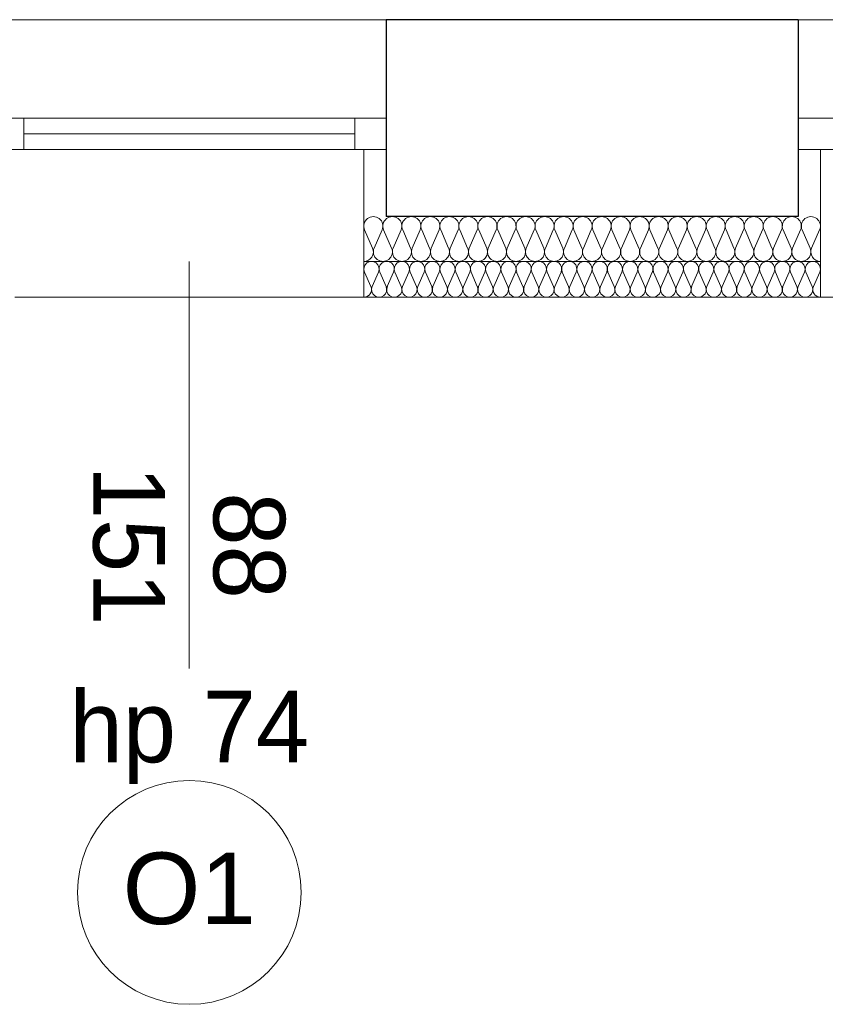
# Model space of a CAD drawing. Extents: x -438200 to -357500, y 15000 to 163871.
# Tile 38 of 148: x -427984 to -426184, y 66339 to 68539. Entities that reach past the tile are written whole.
import ezdxf

# ---------------------------------------------------------------- set-up
doc = ezdxf.new("R2010")
doc.units = 0
doc.header["$MEASUREMENT"] = 0
for name, color, linetype in [('#podkład', 252, 'Continuous'), ('Arch ocieplenie', 252, 'Continuous'), ('Inwent Izolacje', 252, 'Continuous')]:
    doc.layers.add(name, color=color, linetype=linetype)
for name, color, linetype, lineweight in [('Arch ocieplenie_Nr_Pióra__9', 252, 'Continuous', 13), ('Arch opisy okien_Nr_Pióra__9', 252, 'Continuous', 13), ('Arch opisy_Nr_Pióra__9', 252, 'Continuous', 13), ('Arch wykończenie_Nr_Pióra__3', 252, 'Continuous', 18), ('Inwent Izolacje_Nr_Pióra__2', 252, 'Continuous', 13), ('INWENT. OKNA_Nr_Pióra__21', 252, 'Continuous', 9), ('INWENT. OKNA_Nr_Pióra__5', 252, 'Continuous', 13), ('INWENT.ŚCIANY_Nr_Pióra__1', 252, 'Continuous', 25), ('INWENT.ŚCIANY_Nr_Pióra__2', 252, 'Continuous', 13), ('INWENT.ŚCIANY_Nr_Pióra__21', 252, 'Continuous', 9)]:
    doc.layers.add(name, color=color, linetype=linetype, lineweight=lineweight)
doc.styles.add('GENERATED_STYLE_10', font='arial.ttf')
doc.styles.add('GENERATED_STYLE_5', font='txt')

# ---------------------------------------------------------------- blocks, each defined once
blk = doc.blocks.new('Izolacja cieplna 14_193', base_point=(-427214.9, 57732.6))
at = {"layer": 'Arch ocieplenie_Nr_Pióra__9', "linetype": 'Continuous'}
for p, q in [((-427213.5, 57788.8), (-427199.4, 57756.5)), ((-427196.5, 57756.5), (-427182.4, 57788.8)), ((-427179.5, 57788.8), (-427165.4, 57756.5)), ((-427162.5, 57756.5), (-427148.4, 57788.8)), ((-427145.5, 57788.8), (-427131.4, 57756.5)), ((-427128.5, 57756.5), (-427114.4, 57788.8)), ((-427111.5, 57788.8), (-427097.4, 57756.5)), ((-427094.5, 57756.5), (-427080.4, 57788.8)), ((-427077.5, 57788.8), (-427063.4, 57756.5)), ((-427060.5, 57756.5), (-427046.4, 57788.8)), ((-427043.5, 57788.8), (-427029.4, 57756.5)), ((-427026.5, 57756.5), (-427012.4, 57788.8)), ((-427009.5, 57788.8), (-426995.4, 57756.5)), ((-426992.5, 57756.5), (-426978.4, 57788.8)), ((-426975.5, 57788.8), (-426961.4, 57756.5)), ((-426958.5, 57756.5), (-426944.4, 57788.8)), ((-426941.5, 57788.8), (-426927.4, 57756.5)), ((-426924.5, 57756.5), (-426910.4, 57788.8)), ((-426907.5, 57788.8), (-426893.4, 57756.5)), ((-426890.5, 57756.5), (-426876.4, 57788.8)), ((-426873.5, 57788.8), (-426859.4, 57756.5)), ((-426856.5, 57756.5), (-426842.4, 57788.8)), ((-426839.5, 57788.8), (-426825.4, 57756.5)), ((-426822.5, 57756.5), (-426808.4, 57788.8)), ((-426805.5, 57788.8), (-426791.4, 57756.5)), ((-426788.5, 57756.5), (-426774.4, 57788.8)), ((-426771.5, 57788.8), (-426757.4, 57756.5)), ((-426754.5, 57756.5), (-426740.4, 57788.8)), ((-426737.5, 57788.8), (-426723.4, 57756.5)), ((-426720.5, 57756.5), (-426706.4, 57788.8)), ((-426703.5, 57788.8), (-426689.4, 57756.5)), ((-426686.5, 57756.5), (-426672.4, 57788.8)), ((-426669.5, 57788.8), (-426655.4, 57756.5)), ((-426652.5, 57756.5), (-426638.4, 57788.8)), ((-426635.5, 57788.8), (-426621.4, 57756.5)), ((-426618.5, 57756.5), (-426604.4, 57788.8)), ((-426601.5, 57788.8), (-426587.4, 57756.5)), ((-426584.5, 57756.5), (-426570.4, 57788.8)), ((-426567.5, 57788.8), (-426553.4, 57756.5)), ((-426550.5, 57756.5), (-426536.4, 57788.8)), ((-426533.5, 57788.8), (-426519.4, 57756.5)), ((-426516.5, 57756.5), (-426502.4, 57788.8)), ((-426499.5, 57788.8), (-426485.4, 57756.5)), ((-426482.5, 57756.5), (-426468.4, 57788.8)), ((-426465.5, 57788.8), (-426451.4, 57756.5)), ((-426448.5, 57756.5), (-426434.4, 57788.8)), ((-426431.5, 57788.8), (-426417.4, 57756.5)), ((-426414.5, 57756.5), (-426400.4, 57788.8)), ((-426397.5, 57788.8), (-426383.4, 57756.5)), ((-426380.5, 57756.5), (-426366.4, 57788.8)), ((-426363.5, 57788.8), (-426349.4, 57756.5)), ((-426346.5, 57756.5), (-426332.4, 57788.8)), ((-426329.5, 57788.8), (-426315.4, 57756.5)), ((-426312.5, 57756.5), (-426298.4, 57788.8)), ((-426295.5, 57788.8), (-426281.4, 57756.5)), ((-426278.5, 57756.5), (-426264.4, 57788.8)), ((-426261.5, 57788.8), (-426247.4, 57756.5)), ((-426244.5, 57756.5), (-426230.4, 57788.8)), ((-426227.5, 57788.8), (-426213.4, 57756.5)), ((-426210.5, 57756.5), (-426196.4, 57788.8))]:
    blk.add_line(p, q, dxfattribs=at)
for centre, start_param, end_param in [((-427197.9, 57795.6), 4.299595, 8.266775), ((-427163.9, 57795.6), 4.299595, 8.266775), ((-427129.9, 57795.6), 4.299595, 8.266775), ((-427095.9, 57795.6), 4.299595, 8.266775), ((-427061.9, 57795.6), 4.299595, 8.266775), ((-427027.9, 57795.6), 4.299595, 8.266775), ((-426993.9, 57795.6), 4.299595, 8.266775), ((-426959.9, 57795.6), 4.299595, 8.266775), ((-426925.9, 57795.6), 4.299595, 8.266775), ((-426891.9, 57795.6), 4.299595, 8.266775), ((-426857.9, 57795.6), 4.299595, 8.266775), ((-426823.9, 57795.6), 4.299595, 8.266775), ((-426789.9, 57795.6), 4.299595, 8.266775), ((-426755.9, 57795.6), 4.299595, 8.266775), ((-426721.9, 57795.6), 4.299595, 8.266775), ((-426687.9, 57795.6), 4.299595, 8.266775), ((-426653.9, 57795.6), 4.299595, 8.266775), ((-426619.9, 57795.6), 4.299595, 8.266775), ((-426585.9, 57795.6), 4.299595, 8.266775), ((-426551.9, 57795.6), 4.299595, 8.266775), ((-426517.9, 57795.6), 4.299595, 8.266775), ((-426483.9, 57795.6), 4.299595, 8.266775), ((-426449.9, 57795.6), 4.299595, 8.266775), ((-426415.9, 57795.6), 4.299595, 8.266775), ((-426381.9, 57795.6), 4.299595, 8.266775), ((-426347.9, 57795.6), 4.299595, 8.266775), ((-426313.9, 57795.6), 4.299595, 8.266775), ((-426279.9, 57795.6), 4.299595, 8.266775), ((-426245.9, 57795.6), 4.299595, 8.266775), ((-426211.9, 57795.6), 4.299595, 8.266775), ((-427214.9, 57749.6), 3.141593, 5.125182), ((-427180.9, 57749.6), 1.158004, 5.125183), ((-427146.9, 57749.6), 1.158004, 5.125183), ((-427112.9, 57749.6), 1.158004, 5.125183), ((-427078.9, 57749.6), 1.158004, 5.125183), ((-427044.9, 57749.6), 1.158004, 5.125183), ((-427010.9, 57749.6), 1.158004, 5.125183), ((-426976.9, 57749.6), 1.158004, 5.125183), ((-426942.9, 57749.6), 1.158004, 5.125183), ((-426908.9, 57749.6), 1.158004, 5.125183), ((-426874.9, 57749.6), 1.158004, 5.125183), ((-426840.9, 57749.6), 1.158004, 5.125183), ((-426806.9, 57749.6), 1.158004, 5.125183), ((-426772.9, 57749.6), 1.158004, 5.125183), ((-426738.9, 57749.6), 1.158004, 5.125183), ((-426704.9, 57749.6), 1.158004, 5.125183), ((-426670.9, 57749.6), 1.158004, 5.125183), ((-426636.9, 57749.6), 1.158004, 5.125183), ((-426602.9, 57749.6), 1.158004, 5.125183), ((-426568.9, 57749.6), 1.158004, 5.125183), ((-426534.9, 57749.6), 1.158004, 5.125183), ((-426500.9, 57749.6), 1.158004, 5.125183), ((-426466.9, 57749.6), 1.158004, 5.125183), ((-426432.9, 57749.6), 1.158004, 5.125183), ((-426398.9, 57749.6), 1.158004, 5.125183), ((-426364.9, 57749.6), 1.158004, 5.125183), ((-426330.9, 57749.6), 1.158004, 5.125183), ((-426296.9, 57749.6), 1.158004, 5.125183), ((-426262.9, 57749.6), 1.158004, 5.125183), ((-426228.9, 57749.6), 1.158004, 5.125183), ((-426194.9, 57749.6), 1.158004, 3.141593)]:
    blk.add_ellipse(centre, major_axis=(0, 17), ratio=0.999165, start_param=start_param, end_param=end_param, dxfattribs=at)
blk = doc.blocks.new('Izolacja cieplna 14_311', base_point=(-427214.9, 57812.6))
at = {"layer": 'Inwent Izolacje_Nr_Pióra__2', "linetype": 'Continuous'}
for p, q in [((-427213.2, 57882.8), (-427195.5, 57842.4)), ((-427191.9, 57842.4), (-427174.2, 57882.8)), ((-427170.7, 57882.8), (-427153, 57842.4)), ((-427149.4, 57842.4), (-427131.7, 57882.8)), ((-427128.2, 57882.8), (-427110.5, 57842.4)), ((-427106.9, 57842.4), (-427089.2, 57882.8)), ((-427085.7, 57882.8), (-427068, 57842.4)), ((-427064.4, 57842.4), (-427046.7, 57882.8)), ((-427043.2, 57882.8), (-427025.5, 57842.4)), ((-427021.9, 57842.4), (-427004.2, 57882.8)), ((-427000.7, 57882.8), (-426983, 57842.4)), ((-426979.4, 57842.4), (-426961.7, 57882.8)), ((-426958.2, 57882.8), (-426940.5, 57842.4)), ((-426936.9, 57842.4), (-426919.2, 57882.8)), ((-426915.7, 57882.8), (-426898, 57842.4)), ((-426894.4, 57842.4), (-426876.7, 57882.8)), ((-426873.2, 57882.8), (-426855.5, 57842.4)), ((-426851.9, 57842.4), (-426834.2, 57882.8)), ((-426830.7, 57882.8), (-426813, 57842.4)), ((-426809.4, 57842.4), (-426791.7, 57882.8)), ((-426788.2, 57882.8), (-426770.5, 57842.4)), ((-426766.9, 57842.4), (-426749.2, 57882.8)), ((-426745.7, 57882.8), (-426728, 57842.4)), ((-426724.4, 57842.4), (-426706.7, 57882.8)), ((-426703.2, 57882.8), (-426685.5, 57842.4)), ((-426681.9, 57842.4), (-426664.2, 57882.8)), ((-426660.7, 57882.8), (-426643, 57842.4)), ((-426639.4, 57842.4), (-426621.7, 57882.8)), ((-426618.2, 57882.8), (-426600.5, 57842.4)), ((-426596.9, 57842.4), (-426579.2, 57882.8)), ((-426575.7, 57882.8), (-426558, 57842.4)), ((-426554.4, 57842.4), (-426536.7, 57882.8)), ((-426533.2, 57882.8), (-426515.5, 57842.4)), ((-426511.9, 57842.4), (-426494.2, 57882.8)), ((-426490.7, 57882.8), (-426473, 57842.4)), ((-426469.4, 57842.4), (-426451.7, 57882.8)), ((-426448.2, 57882.8), (-426430.5, 57842.4)), ((-426426.9, 57842.4), (-426409.2, 57882.8)), ((-426405.7, 57882.8), (-426388, 57842.4)), ((-426384.4, 57842.4), (-426366.7, 57882.8)), ((-426363.2, 57882.8), (-426345.5, 57842.4)), ((-426341.9, 57842.4), (-426324.2, 57882.8)), ((-426320.7, 57882.8), (-426303, 57842.4)), ((-426299.4, 57842.4), (-426281.7, 57882.8)), ((-426278.2, 57882.8), (-426260.5, 57842.4)), ((-426256.9, 57842.4), (-426239.2, 57882.8)), ((-426235.7, 57882.8), (-426218, 57842.4)), ((-426214.4, 57842.4), (-426196.7, 57882.8))]:
    blk.add_line(p, q, dxfattribs=at)
for centre, start_param, end_param in [((-427193.7, 57891.3), 4.299595, 8.266775), ((-427151.2, 57891.3), 4.299595, 8.266775), ((-427108.7, 57891.3), 4.299595, 8.266775), ((-427066.2, 57891.3), 4.299595, 8.266775), ((-427023.7, 57891.3), 4.299595, 8.266775), ((-426981.2, 57891.3), 4.299595, 8.266775), ((-426938.7, 57891.3), 4.299595, 8.266775), ((-426896.2, 57891.3), 4.299595, 8.266775), ((-426853.7, 57891.3), 4.299595, 8.266775), ((-426811.2, 57891.3), 4.299595, 8.266775), ((-426768.7, 57891.3), 4.299595, 8.266775), ((-426726.2, 57891.3), 4.299595, 8.266775), ((-426683.7, 57891.3), 4.299595, 8.266775), ((-426641.2, 57891.3), 4.299595, 8.266775), ((-426598.7, 57891.3), 4.299595, 8.266775), ((-426556.2, 57891.3), 4.299595, 8.266775), ((-426513.7, 57891.3), 4.299595, 8.266775), ((-426471.2, 57891.3), 4.299595, 8.266775), ((-426428.7, 57891.3), 4.299595, 8.266775), ((-426386.2, 57891.3), 4.299595, 8.266775), ((-426343.7, 57891.3), 4.299595, 8.266775), ((-426301.2, 57891.3), 4.299595, 8.266775), ((-426258.7, 57891.3), 4.299595, 8.266775), ((-426216.2, 57891.3), 4.299595, 8.266775), ((-427214.9, 57833.9), 3.141593, 5.125182), ((-427172.4, 57833.9), 1.158004, 5.125183), ((-427129.9, 57833.9), 1.158004, 5.125183), ((-427087.4, 57833.9), 1.158004, 5.125183), ((-427044.9, 57833.9), 1.158004, 5.125183), ((-427002.4, 57833.9), 1.158004, 5.125183), ((-426959.9, 57833.9), 1.158004, 5.125183), ((-426917.4, 57833.9), 1.158004, 5.125183), ((-426874.9, 57833.9), 1.158004, 5.125183), ((-426832.4, 57833.9), 1.158004, 5.125183), ((-426789.9, 57833.9), 1.158004, 5.125183), ((-426747.4, 57833.9), 1.158004, 5.125183), ((-426704.9, 57833.9), 1.158004, 5.125183), ((-426662.4, 57833.9), 1.158004, 5.125183), ((-426619.9, 57833.9), 1.158004, 5.125183), ((-426577.4, 57833.9), 1.158004, 5.125183), ((-426534.9, 57833.9), 1.158004, 5.125183), ((-426492.4, 57833.9), 1.158004, 5.125183), ((-426449.9, 57833.9), 1.158004, 5.125183), ((-426407.4, 57833.9), 1.158004, 5.125183), ((-426364.9, 57833.9), 1.158004, 5.125183), ((-426322.4, 57833.9), 1.158004, 5.125183), ((-426279.9, 57833.9), 1.158004, 5.125183), ((-426237.4, 57833.9), 1.158004, 5.125183), ((-426194.9, 57833.9), 1.158004, 3.141593)]:
    blk.add_ellipse(centre, major_axis=(0, 21.3), ratio=0.999163, start_param=start_param, end_param=end_param, dxfattribs=at)
blk = doc.blocks.new('piętro')
at = {"layer": 'Arch opisy_Nr_Pióra__9', "color": 252, "linetype": 'Continuous'}
blk.add_circle((-427604.9, 48754.3), 250, dxfattribs=at)
at = {"layer": 'Arch wykończenie_Nr_Pióra__3', "color": 252, "linetype": 'Continuous'}
for p, q in [((-427214.9, 50084.3), (-427214.9, 50414.3)), ((-426194.9, 50084.3), (-426194.9, 50414.3)), ((-427214.9, 50084.3), (-426194.9, 50084.3))]:
    blk.add_line(p, q, dxfattribs=at)
at = {"layer": 'INWENT. OKNA_Nr_Pióra__5', "color": 252, "linetype": 'Continuous'}
for p, q in [((-427164.9, 50484.3), (-428044.9, 50484.3)), ((-427974.9, 50414.3), (-427974.9, 50484.3)), ((-427234.9, 50414.3), (-427234.9, 50484.3)), ((-427164.9, 50414.3), (-427164.9, 50484.3)), ((-426244.9, 50414.3), (-426244.9, 50484.3)), ((-425364.9, 50484.3), (-426244.9, 50484.3)), ((-427234.9, 50449.3), (-427974.9, 50449.3)), ((-427164.9, 50414.3), (-428044.9, 50414.3)), ((-425364.9, 50414.3), (-426244.9, 50414.3)), ((-427604.9, 50164.3), (-427604.9, 49254.3))]:
    blk.add_line(p, q, dxfattribs=at)
at = {"layer": 'INWENT.ŚCIANY_Nr_Pióra__1', "color": 252, "linetype": 'Continuous'}
for p, q in [((-427164.9, 50704.3), (-427164.9, 50264.3)), ((-426244.9, 50704.3), (-427164.9, 50704.3)), ((-426244.9, 50704.3), (-426244.9, 50264.3)), ((-426244.9, 50264.3), (-427164.9, 50264.3))]:
    blk.add_line(p, q, dxfattribs=at)
at = {"layer": 'INWENT.ŚCIANY_Nr_Pióra__2', "color": 252, "linetype": 'Continuous'}
blk.add_line((-427214.9, 50164.3), (-426194.9, 50164.3), dxfattribs=at)
at = {"layer": 'INWENT.ŚCIANY_Nr_Pióra__21', "color": 252, "linetype": 'Continuous'}
for p, q in [((-427164.9, 50704.3), (-428044.9, 50704.3)), ((-425364.9, 50704.3), (-426244.9, 50704.3)), ((-427994.9, 50084.3), (-427214.9, 50084.3)), ((-426194.9, 50084.3), (-425414.9, 50084.3))]:
    blk.add_line(p, q, dxfattribs=at)
at = {"layer": 'Arch ocieplenie', "color": 252, "linetype": 'Continuous', "lineweight": 13}
blk.add_blockref('Izolacja cieplna 14_193', (-427214.9, 50084.3), dxfattribs=at)
at = {"layer": 'Inwent Izolacje', "color": 252, "linetype": 'Continuous', "lineweight": 13}
blk.add_blockref('Izolacja cieplna 14_311', (-427214.9, 50164.3), dxfattribs=at)
at = {"layer": 'Arch opisy okien_Nr_Pióra__9', "color": 252, "linetype": 'Continuous', "insert": (-427604.9, 48843.4), "char_height": 160, "attachment_point": 2, "style": 'GENERATED_STYLE_10'}
blk.add_mtext('{O1}', dxfattribs=at)
at = {"layer": 'INWENT. OKNA_Nr_Pióra__21', "color": 252, "linetype": 'Continuous', "insert": (-427390.8, 49529.3), "char_height": 160, "width": 709.227, "attachment_point": 2, "rotation": 270, "line_spacing_factor": 1.007581, "style": 'GENERATED_STYLE_5'}
blk.add_mtext('{88\\P151}', dxfattribs=at)
at = {"layer": 'INWENT. OKNA_Nr_Pióra__21', "color": 252, "linetype": 'Continuous', "insert": (-427604.9, 49204.9), "char_height": 160, "attachment_point": 2, "style": 'GENERATED_STYLE_5'}
blk.add_mtext('{hp 74}', dxfattribs=at)

msp = doc.modelspace()

# ---------------------------------------------------------------- block references
at = {"layer": '#podkład', "color": 3, "lineweight": 50}
msp.add_blockref('piętro', (0, 17835.1), dxfattribs=at)

doc.saveas('drawing.dxf')
